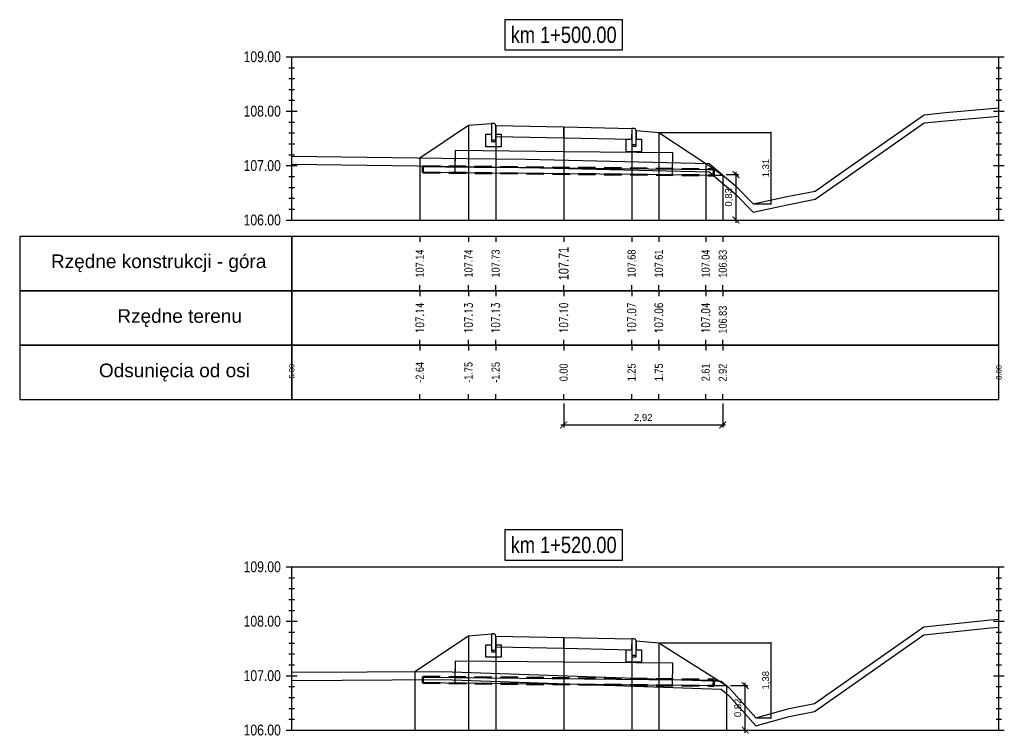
# Model space of a CAD drawing. Extents: x 7537626 to 7538805, y 5722894 to 5725486.
# Tile 73 of 90: x 7538562 to 7538581, y 5725469 to 5725482. Entities that reach past the tile are written whole.
import ezdxf

# ---------------------------------------------------------------- set-up
doc = ezdxf.new("R2010")
doc.units = 0
doc.header["$PDMODE"] = 35
doc.header["$PDSIZE"] = 0.3
doc.linetypes.add('HIDDEN', pattern=[9.525, 6.35, -3.175])
for name, color, linetype in [('C-DROGI-PROFILE', 7, 'Continuous'), ('C-DROGI-PROFILE-ETYKIETY', 7, 'Continuous'), ('C-DROGI-PRZEKROJE-ETYKIETY', 7, 'Continuous'), ('C-POPRZECZKA-przekrój', 2, 'Continuous'), ('C-POPRZECZKA-widok', 1, 'Continuous')]:
    doc.layers.add(name, color=color, linetype=linetype)
for name, color, linetype, true_color in [('C-humus', 7, 'Continuous', 0x003df5), ('C-Teren', 7, 'Continuous', 0x005716), ('poprzeczki', 7, 'Continuous', 0x0000d6)]:
    doc.layers.add(name, color=color, linetype=linetype, true_color=true_color)
doc.layers.add('Pom-plan', color=4, linetype='Continuous', plot=False)
doc.styles.add('2mm08', font='arial.ttf', dxfattribs={"width": 0.8})
doc.styles.add('opis_50', font='arial.ttf', dxfattribs={"height": 0.125})
doc.styles.get("Standard").update_dxf_attribs({"font": 'arial.ttf'})
doc.dimstyles.new('OPIS_50', dxfattribs={"dimscale": 0.5, "dimtxt": 0.125, "dimasz": 0.25, "dimexe": 0.1, "dimexo": 0.15, "dimgap": 0.1, "dimtad": 1, "dimzin": 0, "dimtxsty": 'opis_50', "dimblk": 'ARCHTICK', "dimcen": 0.15, "dimdle": 0.1, "dimaunit": 2, "dimadec": 4, "dimazin": 0, "dimtfac": 1, "dimtmove": 0, "dimatfit": 3, "dimfxl": 1, "dimarcsym": 0})

# ---------------------------------------------------------------- blocks, each defined once
blk = doc.blocks.new('_ArchTick')
at = {"color": 0, "linetype": 'ByBlock', "const_width": 0.15}
blk.add_lwpolyline([(-0.5, -0.5), (0.5, 0.5)], dxfattribs=at)
blk = doc.blocks.new('*D17')
at = {"layer": 'Defpoints', "color": 0, "transparency": 16777216}
for p in [(7538574.225, 5725479.647), (7538575.958, 5725478.333), (7538576.286, 5725478.333)]:
    blk.add_point(p, dxfattribs=at)
at = {"layer": 'poprzeczki', "color": 0, "lineweight": -2, "transparency": 16777216}
for p, q in [((7538574.24, 5725479.647), (7538576.296, 5725479.647)), ((7538576.286, 5725479.657), (7538576.286, 5725478.323)), ((7538575.973, 5725478.333), (7538576.296, 5725478.333))]:
    blk.add_line(p, q, dxfattribs=at)
at = {"layer": 'poprzeczki', "color": 0, "lineweight": -2, "transparency": 16777216, "xscale": 0.025, "yscale": 0.025, "zscale": 0.025}
for p, rotation in [((7538576.286, 5725479.647), 90), ((7538576.286, 5725478.333), 270)]:
    blk.add_blockref('_ArchTick', p, dxfattribs=dict(at, rotation=rotation))
at = {"layer": 'poprzeczki', "color": 0, "transparency": 16777216, "insert": (7538576.201, 5725478.99), "char_height": 0.125, "attachment_point": 5, "rotation": 90, "style": 'opis_50'}
blk.add_mtext('1,31', dxfattribs=at)
blk = doc.blocks.new('*D18')
at = {"layer": 'Defpoints', "color": 0, "transparency": 16777216}
for p in [(7538574.225, 5725470.265), (7538576.01, 5725468.889), (7538576.285, 5725468.889)]:
    blk.add_point(p, dxfattribs=at)
at = {"layer": 'poprzeczki', "color": 0, "lineweight": -2, "transparency": 16777216}
for p, q in [((7538574.24, 5725470.265), (7538576.295, 5725470.265)), ((7538576.285, 5725470.275), (7538576.285, 5725468.879)), ((7538576.025, 5725468.889), (7538576.295, 5725468.889))]:
    blk.add_line(p, q, dxfattribs=at)
at = {"layer": 'poprzeczki', "color": 0, "lineweight": -2, "transparency": 16777216, "xscale": 0.025, "yscale": 0.025, "zscale": 0.025}
for p, rotation in [((7538576.285, 5725470.265), 90), ((7538576.285, 5725468.889), 270)]:
    blk.add_blockref('_ArchTick', p, dxfattribs=dict(at, rotation=rotation))
at = {"layer": 'poprzeczki', "color": 0, "transparency": 16777216, "insert": (7538576.199, 5725469.577), "char_height": 0.125, "attachment_point": 5, "rotation": 90, "style": 'opis_50'}
blk.add_mtext('1,38', dxfattribs=at)
blk = doc.blocks.new('geokrata')
at = {"layer": 'C-POPRZECZKA-przekrój', "color": 172, "linetype": 'HIDDEN', "lineweight": 50, "ltscale": 0.05, "true_color": 0x0000cc}
for p, q in [((7538464.885, 5725469.743), (7538470.234, 5725469.689)), ((7538464.887, 5725469.627), (7538470.233, 5725469.573))]:
    blk.add_line(p, q, dxfattribs=at)
at = {"layer": 'C-POPRZECZKA-przekrój', "color": 98, "linetype": 'Continuous', "lineweight": 30, "true_color": 0x006100}
for p, q in [((7538464.892, 5725469.735), (7538465.726, 5725469.726)), ((7538464.893, 5725469.635), (7538465.725, 5725469.626)), ((7538469.225, 5725469.591), (7538470.225, 5725469.581))]:
    blk.add_line(p, q, dxfattribs=at)
for points in [[(7538467.479, 5725470.009), (7538465.479, 5725470.029), (7538465.475, 5725469.629), (7538469.475, 5725469.589), (7538469.479, 5725469.989), (7538467.479, 5725470.009), (7538465.479, 5725470.029), (7538465.476, 5725469.729), (7538470.226, 5725469.681)], [(7538464.892, 5725469.735), (7538464.893, 5725469.635)], [(7538470.225, 5725469.581), (7538470.226, 5725469.681)]]:
    blk.add_lwpolyline(points, dxfattribs=at)
at = {"layer": 'C-POPRZECZKA-przekrój', "color": 172, "linetype": 'HIDDEN', "lineweight": 50, "ltscale": 0.05, "true_color": 0x0000cc}
for points in [[(7538464.885, 5725469.743), (7538464.887, 5725469.627)], [(7538470.233, 5725469.573), (7538470.234, 5725469.689)]]:
    blk.add_lwpolyline(points, dxfattribs=at)
blk = doc.blocks.new('*D245')
at = {"layer": 'Defpoints', "color": 0, "transparency": 16777216}
for p in [(7538575.469, 5725469.479), (7538575.812, 5725469.479), (7538575.469, 5725468.661)]:
    blk.add_point(p, dxfattribs=at)
at = {"layer": 'Pom-plan', "color": 0, "lineweight": -2, "transparency": 16777216}
for p, q in [((7538575.544, 5725469.479), (7538575.862, 5725469.479)), ((7538575.812, 5725468.611), (7538575.812, 5725469.529)), ((7538575.544, 5725468.661), (7538575.862, 5725468.661))]:
    blk.add_line(p, q, dxfattribs=at)
at = {"layer": 'Pom-plan', "color": 0, "lineweight": -2, "transparency": 16777216, "xscale": 0.125, "yscale": 0.125, "zscale": 0.125}
for p, rotation in [((7538575.812, 5725469.479), 90), ((7538575.812, 5725468.661), 270)]:
    blk.add_blockref('_ArchTick', p, dxfattribs=dict(at, rotation=rotation))
at = {"layer": 'Pom-plan', "color": 0, "transparency": 16777216, "insert": (7538575.687, 5725469.07), "char_height": 0.125, "attachment_point": 5, "rotation": 90, "style": 'opis_50'}
blk.add_mtext('0,82', dxfattribs=at)
blk = doc.blocks.new('*D246')
at = {"layer": 'Defpoints', "color": 0, "transparency": 16777216}
for p in [(7538572.475, 5725474.736), (7538575.399, 5725474.736), (7538575.399, 5725474.27)]:
    blk.add_point(p, dxfattribs=at)
at = {"layer": 'Pom-plan', "color": 0, "lineweight": -2, "transparency": 16777216}
for p, q in [((7538572.475, 5725474.661), (7538572.475, 5725474.22)), ((7538575.399, 5725474.661), (7538575.399, 5725474.22)), ((7538572.425, 5725474.27), (7538575.449, 5725474.27))]:
    blk.add_line(p, q, dxfattribs=at)
at = {"layer": 'Pom-plan', "color": 0, "lineweight": -2, "transparency": 16777216, "xscale": 0.125, "yscale": 0.125, "zscale": 0.125, "rotation": 180}
blk.add_blockref('_ArchTick', (7538572.475, 5725474.27), dxfattribs=at)
at = {"layer": 'Pom-plan', "color": 0, "lineweight": -2, "transparency": 16777216, "xscale": 0.125, "yscale": 0.125, "zscale": 0.125}
blk.add_blockref('_ArchTick', (7538575.399, 5725474.27), dxfattribs=at)
at = {"layer": 'Pom-plan', "color": 0, "transparency": 16777216, "insert": (7538573.937, 5725474.395), "char_height": 0.125, "attachment_point": 5, "style": 'opis_50'}
blk.add_mtext('2,92', dxfattribs=at)
blk = doc.blocks.new('*D247')
at = {"layer": 'Defpoints', "color": 0, "transparency": 16777216}
for p in [(7538575.389, 5725478.87), (7538575.389, 5725478.036), (7538575.642, 5725478.036)]:
    blk.add_point(p, dxfattribs=at)
at = {"layer": 'Pom-plan', "color": 0, "lineweight": -2, "transparency": 16777216}
for p, q in [((7538575.642, 5725478.92), (7538575.642, 5725477.986)), ((7538575.464, 5725478.87), (7538575.692, 5725478.87)), ((7538575.464, 5725478.036), (7538575.692, 5725478.036))]:
    blk.add_line(p, q, dxfattribs=at)
at = {"layer": 'Pom-plan', "color": 0, "lineweight": -2, "transparency": 16777216, "xscale": 0.125, "yscale": 0.125, "zscale": 0.125}
for p, rotation in [((7538575.642, 5725478.87), 90), ((7538575.642, 5725478.036), 270)]:
    blk.add_blockref('_ArchTick', p, dxfattribs=dict(at, rotation=rotation))
at = {"layer": 'Pom-plan', "color": 0, "transparency": 16777216, "insert": (7538575.517, 5725478.453), "char_height": 0.125, "attachment_point": 5, "rotation": 90, "style": 'opis_50'}
blk.add_mtext('0,83', dxfattribs=at)

msp = doc.modelspace()

# ---------------------------------------------------------------- linework, layer by layer
at = {"layer": 'C-DROGI-PROFILE', "color": 7, "linetype": 'Continuous', "lineweight": -3}
for p, q in [((7538569.83, 5725477.736), (7538569.83, 5725477.636)), ((7538570.725, 5725477.736), (7538570.725, 5725477.636)), ((7538571.225, 5725477.736), (7538571.225, 5725477.636)), ((7538572.475, 5725477.736), (7538572.475, 5725477.636)), ((7538573.725, 5725477.736), (7538573.725, 5725477.636)), ((7538574.225, 5725477.736), (7538574.225, 5725477.636)), ((7538575.086, 5725477.736), (7538575.086, 5725477.636)), ((7538575.399, 5725477.736), (7538575.399, 5725477.636)), ((7538569.83, 5725476.736), (7538569.83, 5725476.836)), ((7538569.83, 5725476.736), (7538569.83, 5725476.636)), ((7538570.725, 5725476.736), (7538570.725, 5725476.836)), ((7538570.725, 5725476.736), (7538570.725, 5725476.636)), ((7538571.225, 5725476.736), (7538571.225, 5725476.836)), ((7538571.225, 5725476.736), (7538571.225, 5725476.636)), ((7538572.475, 5725476.736), (7538572.475, 5725476.836)), ((7538572.475, 5725476.736), (7538572.475, 5725476.636)), ((7538573.725, 5725476.736), (7538573.725, 5725476.836)), ((7538573.725, 5725476.736), (7538573.725, 5725476.636)), ((7538574.225, 5725476.736), (7538574.225, 5725476.836)), ((7538574.225, 5725476.736), (7538574.225, 5725476.636)), ((7538575.086, 5725476.736), (7538575.086, 5725476.836)), ((7538575.086, 5725476.736), (7538575.086, 5725476.636)), ((7538575.399, 5725476.736), (7538575.399, 5725476.836)), ((7538575.399, 5725476.736), (7538575.399, 5725476.636)), ((7538569.83, 5725475.736), (7538569.83, 5725475.836)), ((7538570.725, 5725475.736), (7538570.725, 5725475.836)), ((7538571.225, 5725475.736), (7538571.225, 5725475.836)), ((7538572.475, 5725475.736), (7538572.475, 5725475.836)), ((7538573.725, 5725475.736), (7538573.725, 5725475.836)), ((7538574.225, 5725475.736), (7538574.225, 5725475.836)), ((7538575.086, 5725475.736), (7538575.086, 5725475.836)), ((7538575.399, 5725475.736), (7538575.399, 5725475.836)), ((7538569.83, 5725475.736), (7538569.83, 5725475.636)), ((7538570.725, 5725475.736), (7538570.725, 5725475.636)), ((7538571.225, 5725475.736), (7538571.225, 5725475.636)), ((7538572.475, 5725475.736), (7538572.475, 5725475.636)), ((7538573.725, 5725475.736), (7538573.725, 5725475.636)), ((7538574.225, 5725475.736), (7538574.225, 5725475.636)), ((7538575.086, 5725475.736), (7538575.086, 5725475.636)), ((7538575.399, 5725475.736), (7538575.399, 5725475.636)), ((7538569.83, 5725474.736), (7538569.83, 5725474.836)), ((7538570.725, 5725474.736), (7538570.725, 5725474.836)), ((7538571.225, 5725474.736), (7538571.225, 5725474.836)), ((7538572.475, 5725474.736), (7538572.475, 5725474.836)), ((7538573.725, 5725474.736), (7538573.725, 5725474.836)), ((7538574.225, 5725474.736), (7538574.225, 5725474.836)), ((7538575.086, 5725474.736), (7538575.086, 5725474.836)), ((7538575.399, 5725474.736), (7538575.399, 5725474.836))]:
    msp.add_line(p, q, dxfattribs=at)
at = {"layer": 'C-DROGI-PROFILE', "color": 1, "linetype": 'Continuous', "lineweight": -3}
for points in [[(7538567.475, 5725476.736), (7538567.475, 5725477.736), (7538562.475, 5725477.736), (7538562.475, 5725476.736)], [(7538567.475, 5725476.736), (7538580.475, 5725476.736), (7538580.475, 5725477.736), (7538567.475, 5725477.736)], [(7538567.475, 5725475.736), (7538567.475, 5725476.736), (7538562.475, 5725476.736), (7538562.475, 5725475.736)], [(7538567.475, 5725475.736), (7538580.475, 5725475.736), (7538580.475, 5725476.736), (7538567.475, 5725476.736)], [(7538567.475, 5725474.736), (7538567.475, 5725475.736), (7538562.475, 5725475.736), (7538562.475, 5725474.736)], [(7538567.475, 5725474.736), (7538580.475, 5725474.736), (7538580.475, 5725475.736), (7538567.475, 5725475.736)]]:
    msp.add_3dface(points, dxfattribs=at)
at = {"layer": 'C-DROGI-PRZEKROJE-ETYKIETY', "color": 1, "linetype": 'Continuous', "lineweight": -3}
for p, q in [((7538570.725, 5725479.777), (7538570.725, 5725478.036)), ((7538571.225, 5725479.771), (7538571.225, 5725478.036)), ((7538572.475, 5725479.746), (7538572.475, 5725478.036)), ((7538573.725, 5725479.721), (7538573.725, 5725478.036)), ((7538574.225, 5725479.647), (7538574.225, 5725478.036)), ((7538569.83, 5725479.181), (7538569.83, 5725478.036)), ((7538575.086, 5725479.073), (7538575.086, 5725478.036)), ((7538570.725, 5725470.395), (7538570.725, 5725468.661)), ((7538571.225, 5725470.389), (7538571.225, 5725468.661)), ((7538572.475, 5725470.364), (7538572.475, 5725468.661)), ((7538573.725, 5725470.339), (7538573.725, 5725468.661)), ((7538574.225, 5725470.265), (7538574.225, 5725468.661)), ((7538569.739, 5725469.738), (7538569.739, 5725468.661))]:
    msp.add_line(p, q, dxfattribs=at)
for points in [[(7538575.399, 5725478.862), (7538575.399, 5725478.036)], [(7538575.469, 5725469.479), (7538575.469, 5725468.661)]]:
    msp.add_lwpolyline(points, dxfattribs=at)
at = {"layer": 'C-humus'}
for p, q in [((7538577.644, 5725478.801), (7538579.102, 5725479.82)), ((7538579.102, 5725479.82), (7538579.491, 5725479.861)), ((7538579.491, 5725479.861), (7538580.475, 5725479.947)), ((7538567.475, 5725479.062), (7538570.701, 5725479.019)), ((7538570.701, 5725479.019), (7538571.788, 5725479.003)), ((7538571.788, 5725479.003), (7538575.152, 5725478.922)), ((7538575.152, 5725478.922), (7538575.627, 5725478.519)), ((7538577.098, 5725478.418), (7538577.644, 5725478.801)), ((7538575.627, 5725478.519), (7538575.958, 5725478.183)), ((7538576.584, 5725478.317), (7538577.098, 5725478.418)), ((7538575.958, 5725478.183), (7538576.584, 5725478.317)), ((7538578.787, 5725470.195), (7538579.096, 5725470.411)), ((7538579.096, 5725470.411), (7538580.318, 5725470.539)), ((7538580.318, 5725470.539), (7538580.475, 5725470.552)), ((7538577.087, 5725469.003), (7538578.787, 5725470.195)), ((7538567.475, 5725469.575), (7538570.246, 5725469.591)), ((7538570.246, 5725469.591), (7538575.372, 5725469.411)), ((7538575.372, 5725469.411), (7538575.509, 5725469.295)), ((7538575.509, 5725469.295), (7538576.01, 5725468.739)), ((7538576.617, 5725468.91), (7538577.087, 5725469.003)), ((7538576.01, 5725468.739), (7538576.617, 5725468.91))]:
    msp.add_line(p, q, dxfattribs=at)
at = {"layer": 'C-POPRZECZKA-przekrój', "color": 2, "linetype": 'Continuous', "lineweight": -3}
for p, q in [((7538570.725, 5725479.777), (7538571.145, 5725479.811)), ((7538571.185, 5725479.811), (7538571.145, 5725479.811)), ((7538571.145, 5725479.811), (7538571.145, 5725479.481)), ((7538571.19, 5725479.81), (7538571.185, 5725479.811)), ((7538571.199, 5725479.808), (7538571.19, 5725479.81)), ((7538571.207, 5725479.804), (7538571.199, 5725479.808)), ((7538571.213, 5725479.799), (7538571.207, 5725479.804)), ((7538571.218, 5725479.794), (7538571.213, 5725479.799)), ((7538571.222, 5725479.786), (7538571.218, 5725479.794)), ((7538571.224, 5725479.778), (7538571.222, 5725479.786)), ((7538569.83, 5725479.181), (7538570.725, 5725479.777)), ((7538571.045, 5725479.381), (7538571.045, 5725479.611)), ((7538571.045, 5725479.611), (7538571.145, 5725479.611)), ((7538571.145, 5725479.611), (7538571.145, 5725479.511)), ((7538571.225, 5725479.771), (7538571.224, 5725479.778)), ((7538571.225, 5725479.771), (7538572.475, 5725479.746)), ((7538571.225, 5725479.771), (7538571.226, 5725479.571)), ((7538571.225, 5725479.481), (7538571.225, 5725479.771)), ((7538571.225, 5725479.771), (7538571.225, 5725479.611)), ((7538571.225, 5725479.611), (7538571.325, 5725479.611)), ((7538571.325, 5725479.611), (7538571.325, 5725479.381)), ((7538572.475, 5725479.546), (7538572.475, 5725479.746)), ((7538572.475, 5725479.746), (7538573.725, 5725479.721)), ((7538573.725, 5725479.721), (7538573.724, 5725479.521)), ((7538573.765, 5725479.721), (7538573.725, 5725479.721)), ((7538573.725, 5725479.721), (7538573.725, 5725479.391)), ((7538573.77, 5725479.72), (7538573.765, 5725479.721)), ((7538573.779, 5725479.718), (7538573.77, 5725479.72)), ((7538573.787, 5725479.714), (7538573.779, 5725479.718)), ((7538573.793, 5725479.709), (7538573.787, 5725479.714)), ((7538573.798, 5725479.704), (7538573.793, 5725479.709)), ((7538573.802, 5725479.696), (7538573.798, 5725479.704)), ((7538573.804, 5725479.688), (7538573.802, 5725479.696)), ((7538573.805, 5725479.681), (7538573.804, 5725479.688)), ((7538573.805, 5725479.391), (7538573.805, 5725479.681)), ((7538573.805, 5725479.681), (7538573.805, 5725479.521)), ((7538573.805, 5725479.681), (7538574.225, 5725479.647)), ((7538574.225, 5725479.647), (7538575.086, 5725479.073)), ((7538571.145, 5725479.511), (7538571.225, 5725479.511)), ((7538571.145, 5725479.481), (7538571.225, 5725479.481)), ((7538571.226, 5725479.571), (7538572.475, 5725479.546)), ((7538572.475, 5725479.546), (7538573.724, 5725479.521)), ((7538573.625, 5725479.291), (7538573.625, 5725479.521)), ((7538573.625, 5725479.521), (7538573.725, 5725479.521)), ((7538573.725, 5725479.521), (7538573.725, 5725479.421)), ((7538573.805, 5725479.521), (7538573.905, 5725479.521)), ((7538573.905, 5725479.521), (7538573.905, 5725479.291)), ((7538571.325, 5725479.381), (7538571.045, 5725479.381)), ((7538573.905, 5725479.291), (7538573.625, 5725479.291)), ((7538573.725, 5725479.421), (7538573.805, 5725479.421)), ((7538573.725, 5725479.391), (7538573.805, 5725479.391)), ((7538569.739, 5725469.738), (7538570.725, 5725470.395)), ((7538570.725, 5725470.395), (7538571.145, 5725470.429)), ((7538571.185, 5725470.429), (7538571.145, 5725470.429)), ((7538571.145, 5725470.429), (7538571.145, 5725470.099)), ((7538571.19, 5725470.429), (7538571.185, 5725470.429)), ((7538571.199, 5725470.427), (7538571.19, 5725470.429)), ((7538571.207, 5725470.422), (7538571.199, 5725470.427)), ((7538571.213, 5725470.417), (7538571.207, 5725470.422)), ((7538571.218, 5725470.412), (7538571.213, 5725470.417)), ((7538571.222, 5725470.405), (7538571.218, 5725470.412)), ((7538571.224, 5725470.396), (7538571.222, 5725470.405)), ((7538571.225, 5725470.389), (7538571.224, 5725470.396)), ((7538571.225, 5725470.389), (7538572.475, 5725470.364)), ((7538571.225, 5725470.389), (7538571.226, 5725470.189)), ((7538571.225, 5725470.099), (7538571.225, 5725470.389)), ((7538571.225, 5725470.389), (7538571.225, 5725470.229)), ((7538571.045, 5725469.999), (7538571.045, 5725470.229)), ((7538571.045, 5725470.229), (7538571.145, 5725470.229)), ((7538571.145, 5725470.229), (7538571.145, 5725470.129)), ((7538571.225, 5725470.229), (7538571.325, 5725470.229)), ((7538571.325, 5725470.229), (7538571.325, 5725469.999)), ((7538572.475, 5725470.164), (7538572.475, 5725470.364)), ((7538572.475, 5725470.364), (7538573.725, 5725470.339)), ((7538573.725, 5725470.339), (7538573.724, 5725470.139)), ((7538573.765, 5725470.339), (7538573.725, 5725470.339)), ((7538573.725, 5725470.339), (7538573.725, 5725470.009)), ((7538573.77, 5725470.339), (7538573.765, 5725470.339)), ((7538573.779, 5725470.337), (7538573.77, 5725470.339)), ((7538573.787, 5725470.332), (7538573.779, 5725470.337)), ((7538573.793, 5725470.327), (7538573.787, 5725470.332)), ((7538573.798, 5725470.322), (7538573.793, 5725470.327)), ((7538573.802, 5725470.315), (7538573.798, 5725470.322)), ((7538573.804, 5725470.306), (7538573.802, 5725470.315)), ((7538573.805, 5725470.299), (7538573.804, 5725470.306)), ((7538573.805, 5725470.009), (7538573.805, 5725470.299)), ((7538573.805, 5725470.299), (7538573.805, 5725470.139)), ((7538573.805, 5725470.299), (7538574.225, 5725470.265)), ((7538574.225, 5725470.265), (7538575.469, 5725469.479)), ((7538571.145, 5725470.129), (7538571.225, 5725470.129)), ((7538571.145, 5725470.099), (7538571.225, 5725470.099)), ((7538571.226, 5725470.189), (7538572.475, 5725470.164)), ((7538572.475, 5725470.164), (7538573.724, 5725470.139)), ((7538573.625, 5725469.909), (7538573.625, 5725470.139)), ((7538573.625, 5725470.139), (7538573.725, 5725470.139)), ((7538573.725, 5725470.139), (7538573.725, 5725470.039)), ((7538573.725, 5725470.039), (7538573.805, 5725470.039)), ((7538573.805, 5725470.139), (7538573.905, 5725470.139)), ((7538573.905, 5725470.139), (7538573.905, 5725469.909)), ((7538571.325, 5725469.999), (7538571.045, 5725469.999)), ((7538573.905, 5725469.909), (7538573.625, 5725469.909)), ((7538573.725, 5725470.009), (7538573.805, 5725470.009))]:
    msp.add_line(p, q, dxfattribs=at)
at = {"layer": 'C-POPRZECZKA-przekrój'}
for points in [[(7538575.086, 5725479.073), (7538575.399, 5725478.862)], [(7538575.225, 5725478.863), (7538575.399, 5725478.862)], [(7538575.225, 5725469.482), (7538575.469, 5725469.479)], [(7538575.226, 5725469.582), (7538575.308, 5725469.581)]]:
    msp.add_lwpolyline(points, dxfattribs=at)
at = {"layer": 'C-POPRZECZKA-widok', "color": 1, "linetype": 'Continuous', "lineweight": -3}
for p, q in [((7538567.375, 5725481.036), (7538580.575, 5725481.036)), ((7538567.475, 5725478.036), (7538567.475, 5725481.036)), ((7538580.475, 5725478.036), (7538580.475, 5725481.036)), ((7538567.425, 5725480.836), (7538567.525, 5725480.836)), ((7538580.425, 5725480.836), (7538580.525, 5725480.836)), ((7538567.425, 5725480.636), (7538567.525, 5725480.636)), ((7538580.425, 5725480.636), (7538580.525, 5725480.636)), ((7538567.425, 5725480.436), (7538567.525, 5725480.436)), ((7538580.425, 5725480.436), (7538580.525, 5725480.436)), ((7538567.425, 5725480.236), (7538567.525, 5725480.236)), ((7538580.425, 5725480.236), (7538580.525, 5725480.236)), ((7538567.375, 5725480.036), (7538567.575, 5725480.036)), ((7538567.425, 5725480.036), (7538567.525, 5725480.036)), ((7538580.375, 5725480.036), (7538580.575, 5725480.036)), ((7538580.425, 5725480.036), (7538580.525, 5725480.036)), ((7538567.425, 5725479.836), (7538567.525, 5725479.836)), ((7538580.425, 5725479.836), (7538580.525, 5725479.836)), ((7538567.425, 5725479.636), (7538567.525, 5725479.636)), ((7538580.425, 5725479.636), (7538580.525, 5725479.636)), ((7538567.425, 5725479.436), (7538567.525, 5725479.436)), ((7538580.425, 5725479.436), (7538580.525, 5725479.436)), ((7538567.425, 5725479.236), (7538567.525, 5725479.236)), ((7538580.425, 5725479.236), (7538580.525, 5725479.236)), ((7538567.375, 5725479.036), (7538567.575, 5725479.036)), ((7538567.425, 5725479.036), (7538567.525, 5725479.036)), ((7538580.375, 5725479.036), (7538580.575, 5725479.036)), ((7538580.425, 5725479.036), (7538580.525, 5725479.036)), ((7538567.425, 5725478.836), (7538567.525, 5725478.836)), ((7538580.425, 5725478.836), (7538580.525, 5725478.836)), ((7538567.425, 5725478.636), (7538567.525, 5725478.636)), ((7538580.425, 5725478.636), (7538580.525, 5725478.636)), ((7538567.425, 5725478.436), (7538567.525, 5725478.436)), ((7538580.425, 5725478.436), (7538580.525, 5725478.436)), ((7538567.425, 5725478.236), (7538567.525, 5725478.236)), ((7538580.425, 5725478.236), (7538580.525, 5725478.236)), ((7538567.375, 5725478.036), (7538580.575, 5725478.036)), ((7538567.375, 5725471.661), (7538580.575, 5725471.661)), ((7538567.475, 5725468.661), (7538567.475, 5725471.661)), ((7538580.475, 5725468.661), (7538580.475, 5725471.661)), ((7538567.425, 5725471.461), (7538567.525, 5725471.461)), ((7538580.425, 5725471.461), (7538580.525, 5725471.461)), ((7538567.425, 5725471.261), (7538567.525, 5725471.261)), ((7538580.425, 5725471.261), (7538580.525, 5725471.261)), ((7538567.425, 5725471.061), (7538567.525, 5725471.061)), ((7538580.425, 5725471.061), (7538580.525, 5725471.061)), ((7538567.425, 5725470.861), (7538567.525, 5725470.861)), ((7538580.425, 5725470.861), (7538580.525, 5725470.861)), ((7538567.375, 5725470.661), (7538567.575, 5725470.661)), ((7538567.425, 5725470.661), (7538567.525, 5725470.661)), ((7538580.375, 5725470.661), (7538580.575, 5725470.661)), ((7538580.425, 5725470.661), (7538580.525, 5725470.661)), ((7538567.425, 5725470.461), (7538567.525, 5725470.461)), ((7538580.425, 5725470.461), (7538580.525, 5725470.461)), ((7538567.425, 5725470.261), (7538567.525, 5725470.261)), ((7538580.425, 5725470.261), (7538580.525, 5725470.261)), ((7538567.425, 5725470.061), (7538567.525, 5725470.061)), ((7538580.425, 5725470.061), (7538580.525, 5725470.061)), ((7538567.425, 5725469.861), (7538567.525, 5725469.861)), ((7538580.425, 5725469.861), (7538580.525, 5725469.861)), ((7538567.375, 5725469.661), (7538567.575, 5725469.661)), ((7538567.425, 5725469.661), (7538567.525, 5725469.661)), ((7538580.375, 5725469.661), (7538580.575, 5725469.661)), ((7538580.425, 5725469.661), (7538580.525, 5725469.661)), ((7538567.425, 5725469.461), (7538567.525, 5725469.461)), ((7538580.425, 5725469.461), (7538580.525, 5725469.461)), ((7538567.425, 5725469.261), (7538567.525, 5725469.261)), ((7538580.425, 5725469.261), (7538580.525, 5725469.261)), ((7538567.425, 5725469.061), (7538567.525, 5725469.061)), ((7538580.425, 5725469.061), (7538580.525, 5725469.061)), ((7538567.425, 5725468.861), (7538567.525, 5725468.861)), ((7538580.425, 5725468.861), (7538580.525, 5725468.861)), ((7538567.375, 5725468.661), (7538580.575, 5725468.661))]:
    msp.add_line(p, q, dxfattribs=at)
at = {"layer": 'C-POPRZECZKA-widok', "color": 3, "linetype": 'Continuous', "lineweight": -3}
for points in [[(7538571.395, 5725481.161), (7538573.555, 5725481.161), (7538573.555, 5725481.718), (7538571.395, 5725481.718)], [(7538571.395, 5725471.786), (7538573.555, 5725471.786), (7538573.555, 5725472.343), (7538571.395, 5725472.343)]]:
    msp.add_3dface(points, dxfattribs=at)
at = {"layer": 'C-Teren'}
for p, q in [((7538577.644, 5725478.951), (7538579.102, 5725479.97)), ((7538579.102, 5725479.97), (7538579.491, 5725480.011)), ((7538579.491, 5725480.011), (7538580.475, 5725480.097)), ((7538567.475, 5725479.212), (7538570.701, 5725479.169)), ((7538570.701, 5725479.169), (7538571.788, 5725479.153)), ((7538571.788, 5725479.153), (7538575.152, 5725479.072)), ((7538575.152, 5725479.072), (7538575.627, 5725478.669)), ((7538577.098, 5725478.568), (7538577.644, 5725478.951)), ((7538575.627, 5725478.669), (7538575.958, 5725478.333)), ((7538576.584, 5725478.467), (7538577.098, 5725478.568)), ((7538575.958, 5725478.333), (7538576.584, 5725478.467)), ((7538578.787, 5725470.345), (7538579.096, 5725470.561)), ((7538579.096, 5725470.561), (7538580.318, 5725470.689)), ((7538580.318, 5725470.689), (7538580.475, 5725470.702)), ((7538577.087, 5725469.153), (7538578.787, 5725470.345)), ((7538567.475, 5725469.725), (7538570.246, 5725469.741)), ((7538570.246, 5725469.741), (7538575.372, 5725469.561)), ((7538575.372, 5725469.561), (7538575.509, 5725469.445)), ((7538575.509, 5725469.445), (7538576.01, 5725468.889)), ((7538576.617, 5725469.06), (7538577.087, 5725469.153)), ((7538576.01, 5725468.889), (7538576.617, 5725469.06))]:
    msp.add_line(p, q, dxfattribs=at)

# ---------------------------------------------------------------- block references
at = {"layer": 'C-POPRZECZKA-przekrój'}
for p in [(105, 9.282), (105, -0.1)]:
    msp.add_blockref('geokrata', p, dxfattribs=at)

# ---------------------------------------------------------------- texts
at = {"layer": 'C-DROGI-PROFILE', "color": 2}
for s, p in [('Rzędne konstrukcji - góra', (7538563.05, 5725477.153)), ('Rzędne terenu', (7538564.27, 5725476.147)), ('Odsunięcia od osi', (7538563.931, 5725475.147))]:
    msp.add_text(s, height=0.25, dxfattribs=at).set_placement(p)
at = {"layer": 'C-DROGI-PROFILE-ETYKIETY', "color": 1, "style": '2mm08', "width": 0.8}
for s, p in [('106.83', (7538575.473, 5725476.975)), ('106.83', (7538575.474, 5725475.948)), ('2.92', (7538575.473, 5725475.068))]:
    msp.add_text(s, height=0.15, rotation=90, dxfattribs=at).set_placement(p)
at = {"layer": 'C-DROGI-PROFILE-ETYKIETY', "color": 1, "linetype": 'Continuous', "lineweight": -3, "attachment_point": 5, "rotation": 90, "style": '2mm08'}
for s, insert, char_height in [('107.14', (7538569.83, 5725477.236), 0.15), ('107.74', (7538570.725, 5725477.236), 0.15), ('107.73', (7538571.225, 5725477.236), 0.15), ('107.71', (7538572.475, 5725477.236), 0.18), ('107.68', (7538573.725, 5725477.236), 0.15), ('107.61', (7538574.225, 5725477.236), 0.15), ('107.04', (7538575.086, 5725477.236), 0.15), ('{\\Fsimplex.shx|c238;107.14}', (7538569.83, 5725476.236), 0.15), ('{\\Fsimplex.shx|c238;107.13}', (7538570.725, 5725476.236), 0.15), ('{\\Fsimplex.shx|c238;107.13}', (7538571.225, 5725476.236), 0.15), ('{\\Fsimplex.shx|c238;107.10}', (7538572.475, 5725476.236), 0.15), ('{\\Fsimplex.shx|c238;107.07}', (7538573.725, 5725476.236), 0.15), ('{\\Fsimplex.shx|c238;107.06}', (7538574.225, 5725476.236), 0.15), ('{\\Fsimplex.shx|c238;107.04}', (7538575.086, 5725476.236), 0.15), ('-2.64', (7538569.83, 5725475.236), 0.15), ('-1.75', (7538570.725, 5725475.236), 0.15), ('-1.25', (7538571.225, 5725475.236), 0.15), ('0.00', (7538572.475, 5725475.236), 0.15), ('1.25', (7538573.725, 5725475.236), 0.15), ('1.75', (7538574.225, 5725475.236), 0.15), ('2.61', (7538575.086, 5725475.236), 0.15)]:
    msp.add_mtext(s, dxfattribs=dict(at, insert=insert, char_height=char_height))
at = {"layer": 'C-DROGI-PROFILE-ETYKIETY', "color": 7, "linetype": 'Continuous', "lineweight": -3, "char_height": 0.1, "attachment_point": 5, "rotation": 90, "style": '2mm08'}
for s, insert in [('-5.00', (7538567.475, 5725475.236)), ('8.00', (7538580.475, 5725475.236))]:
    msp.add_mtext(s, dxfattribs=dict(at, insert=insert))
at = {"layer": 'C-POPRZECZKA-widok', "color": 3, "linetype": 'Continuous', "lineweight": -3, "char_height": 0.3, "attachment_point": 8, "style": '2mm08'}
for s, insert in [('km 1+500.00', (7538572.475, 5725481.286)), ('km 1+520.00', (7538572.475, 5725471.911))]:
    msp.add_mtext(s, dxfattribs=dict(at, insert=insert))
at = {"layer": 'C-POPRZECZKA-widok', "color": 1, "linetype": 'Continuous', "lineweight": -3, "char_height": 0.2, "attachment_point": 6, "style": '2mm08'}
for s, insert in [('109.00', (7538567.275, 5725481.036)), ('108.00', (7538567.275, 5725480.036)), ('107.00', (7538567.275, 5725479.036)), ('106.00', (7538567.275, 5725478.036)), ('109.00', (7538567.275, 5725471.661)), ('108.00', (7538567.275, 5725470.661)), ('107.00', (7538567.275, 5725469.661)), ('106.00', (7538567.275, 5725468.661))]:
    msp.add_mtext(s, dxfattribs=dict(at, insert=insert))

# ---------------------------------------------------------------- dimensions: what is measured, and where the dimension line sits
at = {"layer": 'Pom-plan'}
for base, p1, p2, picture, middle in [((7538575.642, 5725478.036), (7538575.389, 5725478.87), (7538575.389, 5725478.036), '*D247', (7538575.517, 5725478.453)), ((7538575.812, 5725469.479), (7538575.469, 5725468.661), (7538575.469, 5725469.479), '*D245', (7538575.687, 5725469.07))]:
    dim = msp.add_linear_dim(base=base, p1=p1, p2=p2, angle=90, dimstyle='OPIS_50', dxfattribs=at)
    dim.commit()
    dim.dimension.update_dxf_attribs({"geometry": picture, "text_midpoint": middle})
dim = msp.add_linear_dim(base=(7538575.399, 5725474.27), p1=(7538572.475, 5725474.736), p2=(7538575.399, 5725474.736), dimstyle='OPIS_50', dxfattribs=at)
dim.commit()
dim.dimension.update_dxf_attribs({"geometry": '*D246', "text_midpoint": (7538573.937, 5725474.395)})
at = {"layer": 'poprzeczki'}
for base, p1, p2, picture, middle in [((7538576.286, 5725478.333), (7538574.225, 5725479.647), (7538575.958, 5725478.333), '*D17', (7538576.201, 5725478.99)), ((7538576.285, 5725468.889), (7538574.225, 5725470.265), (7538576.01, 5725468.889), '*D18', (7538576.199, 5725469.577))]:
    dim = msp.add_linear_dim(base=base, p1=p1, p2=p2, angle=90, dimstyle='OPIS_50', override={"dimscale": 0.1}, dxfattribs=at)
    dim.commit()
    dim.dimension.update_dxf_attribs({"geometry": picture, "text_midpoint": middle})

doc.saveas('drawing.dxf')
